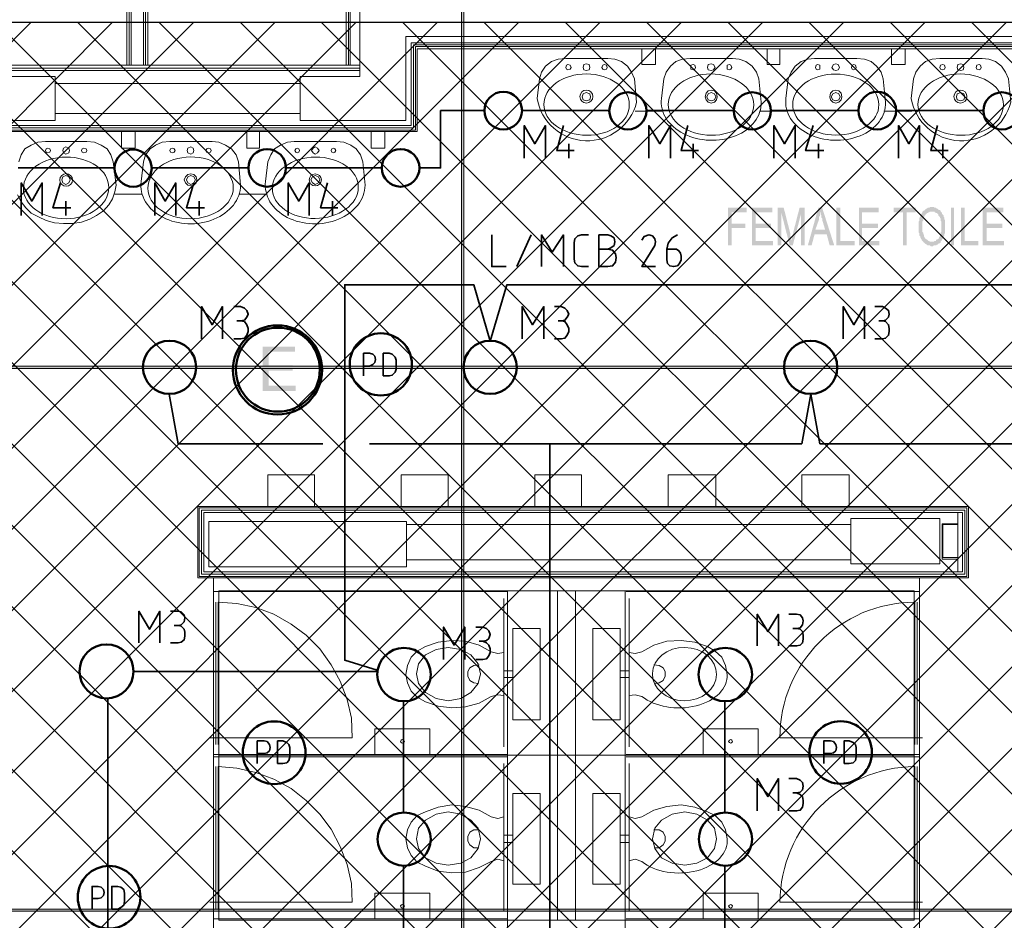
# Model space of a CAD drawing. Header units: millimetres. Extents: x 1.7 to 32.8, y 0.3 to 23.1.
# Tile 57 of 106: x 16.4 to 18.6, y 2.1 to 4.1. Entities that reach past the tile are written whole.
import ezdxf

# ---------------------------------------------------------------- set-up
doc = ezdxf.new("R2010")
doc.units = ezdxf.units.MM
doc.layers.add('PDF_Geometry', color=9, linetype='Continuous', true_color=0x808080)
doc.layers.add('PDF_Solid Fills', color=9, linetype='Continuous', true_color=0x808080)

msp = doc.modelspace()

# ---------------------------------------------------------------- hatches: boundary and pattern name
h = msp.add_hatch()
h.set_pattern_fill('ANSI37', color=256, scale=0.04)
h.paths.add_polyline_path([(19.9771, 0.96), (16.0468, 0.96), (16.0468, 4.0799), (19.9771, 4.0799)])
at = {"layer": 'PDF_Solid Fills', "transparency": 33554559}
for color, points in [(256, [(18.0538, 3.6699), (18.0121, 3.6699), (18.0121, 3.5866), (18.0205, 3.5866), (18.0205, 3.6249), (18.0505, 3.6249), (18.0505, 3.6349), (18.0205, 3.6349), (18.0205, 3.6599), (18.0538, 3.6599)]), (256, [(18.1105, 3.6699), (18.0655, 3.6699), (18.0655, 3.5866), (18.1121, 3.5866), (18.1121, 3.5966), (18.0738, 3.5966), (18.0738, 3.6249), (18.1071, 3.6249), (18.1071, 3.6349), (18.0738, 3.6349), (18.0738, 3.6599), (18.1105, 3.6599)]), (256, [(18.1355, 3.6699), (18.1221, 3.6699), (18.1221, 3.5866), (18.1305, 3.5866), (18.1305, 3.6582)]), (256, [(18.1355, 3.6699), (18.1305, 3.6582), (18.1488, 3.5866), (18.1522, 3.5982), (18.1522, 3.6032), (18.1505, 3.6066), (18.1505, 3.6115)]), (256, [(18.1821, 3.6699), (18.1705, 3.6699), (18.1555, 3.6115), (18.1555, 3.6066), (18.1538, 3.6049), (18.1538, 3.5999), (18.1522, 3.5982), (18.1488, 3.5866), (18.1555, 3.5866), (18.1738, 3.6565)]), (256, [(18.2205, 3.6699), (18.2121, 3.6699), (18.1888, 3.5866), (18.1971, 3.5866), (18.2038, 3.6115), (18.2305, 3.6115), (18.2055, 3.6215), (18.2138, 3.6449), (18.2138, 3.6499), (18.2155, 3.6516), (18.2155, 3.6582), (18.2171, 3.6616)]), (256, [(18.2205, 3.6699), (18.2171, 3.6616), (18.2171, 3.6549), (18.2188, 3.6532), (18.2188, 3.6482), (18.2205, 3.6465), (18.2205, 3.6432), (18.2271, 3.6215), (18.2055, 3.6215), (18.2305, 3.6115), (18.2371, 3.5866), (18.2472, 3.5866)]), (256, [(18.2605, 3.6699), (18.2521, 3.6699), (18.2521, 3.5866), (18.2921, 3.5866), (18.2921, 3.5966), (18.2605, 3.5966)]), (256, [(18.3455, 3.6699), (18.3021, 3.6699), (18.3021, 3.5866), (18.3471, 3.5866), (18.3471, 3.5966), (18.3088, 3.5966), (18.3088, 3.6249), (18.3438, 3.6249), (18.3438, 3.6349), (18.3088, 3.6349), (18.3088, 3.6599), (18.3455, 3.6599)]), (256, [(18.4271, 3.6699), (18.3788, 3.6699), (18.3788, 3.6599), (18.3988, 3.6599), (18.3988, 3.5866), (18.4071, 3.5866), (18.4071, 3.6599), (18.4271, 3.6599)]), (256, [(18.4438, 3.6632), (18.4421, 3.6616), (18.4421, 3.6599), (18.4405, 3.6582), (18.4405, 3.6565), (18.4388, 3.6549), (18.4388, 3.6532), (18.4371, 3.6516), (18.4371, 3.6499), (18.4355, 3.6482), (18.4355, 3.6416), (18.4338, 3.6399), (18.4338, 3.6265), (18.4338, 3.6149), (18.4355, 3.6132), (18.4355, 3.6082), (18.4371, 3.6066), (18.4371, 3.6049), (18.4388, 3.6015), (18.4405, 3.5999), (18.4405, 3.5982), (18.4421, 3.5966), (18.4438, 3.5949), (18.4438, 3.5932), (18.4455, 3.5932), (18.4471, 3.5915), (18.4488, 3.5899), (18.4505, 3.5899), (18.4505, 3.5882), (18.4521, 3.5882), (18.4538, 3.5866), (18.4588, 3.5866), (18.4605, 3.5849), (18.4655, 3.5849), (18.4671, 3.5866), (18.4721, 3.5866), (18.4738, 3.5882), (18.4755, 3.5882), (18.4771, 3.5899), (18.4788, 3.5915), (18.4805, 3.5915), (18.4821, 3.5932), (18.4821, 3.5949), (18.4588, 3.5949), (18.4571, 3.5966), (18.4555, 3.5966), (18.4538, 3.5982), (18.4521, 3.5999), (18.4505, 3.5999), (18.4488, 3.6015), (18.4471, 3.6032), (18.4471, 3.6049), (18.4455, 3.6066), (18.4455, 3.6099), (18.4438, 3.6115), (18.4438, 3.6149), (18.4421, 3.6166), (18.4421, 3.6399), (18.4438, 3.6416), (18.4438, 3.6465), (18.4455, 3.6482), (18.4455, 3.6499), (18.4471, 3.6516), (18.4471, 3.6532), (18.4488, 3.6532), (18.4488, 3.6549), (18.4505, 3.6565), (18.4521, 3.6582), (18.4538, 3.6582), (18.4555, 3.6599), (18.4571, 3.6599), (18.4588, 3.6616), (18.4638, 3.6616)]), (256, [(18.4638, 3.6715), (18.4588, 3.6715), (18.4571, 3.6699), (18.4538, 3.6699), (18.4521, 3.6682), (18.4505, 3.6682), (18.4488, 3.6665), (18.4488, 3.6665), (18.4471, 3.6649), (18.4455, 3.6632), (18.4438, 3.6632), (18.4638, 3.6616), (18.4688, 3.6616), (18.4688, 3.6599), (18.4705, 3.6599), (18.4721, 3.6582), (18.4738, 3.6582), (18.4755, 3.6565), (18.4771, 3.6549), (18.4771, 3.6532), (18.4788, 3.6516), (18.4805, 3.6499), (18.4805, 3.6482), (18.4821, 3.6465), (18.4821, 3.6416), (18.4838, 3.6399), (18.4838, 3.6166), (18.4821, 3.6149), (18.4821, 3.6099), (18.4805, 3.6082), (18.4805, 3.6066), (18.4788, 3.6049), (18.4788, 3.6032), (18.4788, 3.6032), (18.4771, 3.6015), (18.4755, 3.5999), (18.4738, 3.5999), (18.4721, 3.5982), (18.4721, 3.5966), (18.4688, 3.5966), (18.4671, 3.5949), (18.4638, 3.5949), (18.4821, 3.5949), (18.4838, 3.5966), (18.4855, 3.5982), (18.4855, 3.5999), (18.4871, 3.6015), (18.4888, 3.6032), (18.4888, 3.6066), (18.4888, 3.6066), (18.4905, 3.6082), (18.4905, 3.6115), (18.4921, 3.6149), (18.4921, 3.6416), (18.4905, 3.6449), (18.4905, 3.6482), (18.4888, 3.6499), (18.4888, 3.6532), (18.4871, 3.6549), (18.4855, 3.6565), (18.4855, 3.6582), (18.4838, 3.6599), (18.4821, 3.6616), (18.4821, 3.6632), (18.4805, 3.6649), (18.4788, 3.6649), (18.4771, 3.6665), (18.4771, 3.6665), (18.4755, 3.6682), (18.4738, 3.6682), (18.4721, 3.6699), (18.4688, 3.6699), (18.4671, 3.6715), (18.4655, 3.6715)]), (256, [(18.5355, 3.6699), (18.5271, 3.6699), (18.5271, 3.5866), (18.5655, 3.5866), (18.5655, 3.5966), (18.5355, 3.5966)]), (256, [(18.6205, 3.6699), (18.5755, 3.6699), (18.5755, 3.5866), (18.6221, 3.5866), (18.6221, 3.5966), (18.5838, 3.5966), (18.5838, 3.6249), (18.6188, 3.6249), (18.6188, 3.6349), (18.5838, 3.6349), (18.5838, 3.6599), (18.6205, 3.6599)]), (7, [(17.0555, 3.3632), (16.9838, 3.3632), (16.9838, 3.2649), (17.0572, 3.2649), (17.0572, 3.2766), (16.9972, 3.2766), (16.9972, 3.3099), (17.0505, 3.3099), (17.0505, 3.3216), (16.9972, 3.3216), (16.9972, 3.3516), (17.0555, 3.3516)]), (256, [(29.8551, 3.3165), (29.8551, 3.3199), (2.9827, 3.3199), (2.9827, 3.3149), (29.8551, 3.3149)]), (256, [(29.8551, 2.1166), (29.8551, 2.1199), (2.9827, 2.1199), (2.9827, 2.1149), (29.8551, 2.1149)])]:
    msp.add_hatch(color=color, dxfattribs=at).paths.add_polyline_path(points)

# ---------------------------------------------------------------- linework, layer by layer
msp.add_lwpolyline([(19.9771, 0.96), (16.0468, 0.96), (16.0468, 4.0799), (19.9771, 4.0799)], close=True)
at = {"layer": 'PDF_Geometry', "lineweight": 5}
msp.add_lwpolyline([(17.4288, 0.2783), (17.4288, 22.9158), (17.4288, 22.8592), (17.4238, 22.8592), (17.4238, 22.9158), (17.4238, 0.2783)], dxfattribs=at)
at = {"layer": 'PDF_Geometry', "lineweight": 18}
for points in [[(16.6838, 3.9849), (16.6838, 4.4049), (16.7505, 4.4049), (16.7505, 4.3665), (16.7305, 4.3665)], [(16.7255, 3.9849), (16.7255, 4.3999), (16.6889, 4.3999), (16.6889, 3.9849)], [(16.7305, 3.9849), (16.7305, 4.4049), (16.7305, 4.4132), (16.7572, 4.4132), (16.7588, 4.4115), (16.7588, 4.4099), (16.7588, 4.4049), (16.7305, 4.4049)], [(17.1688, 3.9849), (17.1688, 4.4049), (17.3222, 4.4049), (17.3222, 4.1415)], [(17.1738, 3.9849), (17.1738, 4.3999), (17.3172, 4.3999), (17.3172, 4.1415)], [(16.7205, 3.9849), (16.7205, 4.3949), (16.6939, 4.3949), (16.6939, 3.9849)], [(17.1772, 3.9849), (17.1772, 4.3949), (17.3122, 4.3949), (17.3122, 4.1415)], [(16.3105, 0.9483), (16.3105, 3.8515), (17.3122, 3.8515), (17.3122, 4.0349), (19.9288, 4.0349)], [(16.3155, 0.9483), (16.3155, 3.8465), (17.3172, 3.8465), (17.3172, 4.0299), (19.9288, 4.0299)], [(16.3205, 0.9483), (16.3205, 3.8416), (17.3222, 3.8416), (17.3222, 4.0265), (19.9288, 4.0265)], [(19.9288, 4.0215), (17.3255, 4.0215), (17.3255, 3.8382), (16.3239, 3.8382), (16.3239, 1.0033), (19.9288, 1.0033), (19.9288, 2.8516), (19.0988, 2.8516), (19.0988, 2.8233), (19.0988, 2.4599), (19.0988, 2.0949), (19.0988, 1.7316), (19.0988, 1.3666), (19.0988, 1.0033)], [(16.1839, 3.9849), (17.1989, 3.9849)], [(18.0855, 3.9032), (18.0805, 3.9549), (18.0755, 3.9699), (18.0655, 3.9832), (18.0521, 3.9932), (18.0371, 3.9982), (18.0221, 3.9999), (17.9755, 3.9999), (17.9288, 3.9999), (17.9122, 3.9982), (17.8972, 3.9932), (17.8855, 3.9832), (17.8755, 3.9699), (17.8705, 3.9549), (17.8655, 3.9115)], [(18.3605, 3.9032), (18.3555, 3.9549), (18.3505, 3.9699), (18.3405, 3.9832), (18.3288, 3.9932), (18.3138, 3.9982), (18.2971, 3.9999), (18.2505, 3.9999), (18.2038, 3.9999), (18.1888, 3.9982), (18.1738, 3.9932), (18.1605, 3.9832), (18.1522, 3.9699), (18.1455, 3.9549), (18.1405, 3.9115)], [(16.1839, 3.9782), (17.1989, 3.9782)], [(16.1839, 3.9732), (17.1989, 3.9732)], [(16.5255, 3.9449), (17.0672, 3.9449)], [(16.5255, 3.8782), (17.0672, 3.8782)], [(17.8072, 3.8832), (17.8672, 3.8832)], [(18.0821, 3.8832), (18.1438, 3.8832)], [(18.3571, 3.8832), (18.4188, 3.8832)], [(16.4422, 3.6982), (16.4505, 3.6832), (16.4605, 3.6699), (16.4722, 3.6582), (16.4889, 3.6499), (16.5055, 3.6416), (16.5239, 3.6365), (16.5439, 3.6349), (16.5639, 3.6349), (16.5839, 3.6382), (16.6022, 3.6449), (16.6172, 3.6532), (16.6322, 3.6632), (16.6439, 3.6765), (16.6522, 3.6899), (16.6572, 3.7049), (16.6605, 3.7199), (16.6539, 3.7715), (16.6489, 3.7866), (16.6405, 3.7999), (16.6272, 3.8082), (16.6122, 3.8149), (16.5955, 3.8165), (16.5505, 3.8165), (16.5039, 3.8165), (16.4872, 3.8149), (16.4722, 3.8082), (16.4589, 3.7999), (16.4505, 3.7866), (16.4455, 3.7715)], [(16.9355, 3.7199), (16.9305, 3.7715), (16.9255, 3.7866), (16.9155, 3.7999), (16.9022, 3.8082), (16.8872, 3.8149), (16.8722, 3.8165), (16.8255, 3.8165), (16.7788, 3.8165), (16.7622, 3.8149), (16.7472, 3.8082), (16.7355, 3.7999), (16.7255, 3.7866), (16.7205, 3.7715), (16.7155, 3.7282)], [(17.2105, 3.7199), (17.2055, 3.7715), (17.2005, 3.7866), (17.1905, 3.7999), (17.1788, 3.8082), (17.1638, 3.8149), (17.1472, 3.8165), (17.1005, 3.8165), (17.0538, 3.8165), (17.0389, 3.8149), (17.0238, 3.8082), (17.0105, 3.7999), (17.0022, 3.7866), (16.9955, 3.7715), (16.9905, 3.7282)], [(16.6572, 3.6999), (16.7172, 3.6999)], [(16.9322, 3.6999), (16.9938, 3.6999)], [(18.5205, 2.9966), (18.5205, 2.8649)], [(18.2838, 2.9699), (17.3022, 2.9699)], [(18.2838, 2.8916), (17.3022, 2.8916)], [(16.8755, 1.0033), (16.8755, 1.3666), (16.8755, 1.7316), (16.8755, 2.0949), (16.8755, 2.4599), (16.8755, 2.8233), (16.8755, 2.8516)], [(18.4355, 1.0033), (18.4355, 1.3666), (18.4355, 1.7316), (18.4355, 2.0949), (18.4355, 2.4599), (18.4355, 2.8233), (18.4355, 2.8516)], [(17.5238, 2.8216), (16.8772, 2.8216)], [(17.5255, 1.0033), (17.5255, 1.3666), (17.5255, 1.7316), (17.5255, 2.0949), (17.5255, 2.4599), (17.5255, 2.8233)], [(17.7855, 1.0033), (17.7855, 1.3666), (17.7855, 1.7316), (17.7855, 2.0949), (17.7855, 2.4599), (17.7855, 2.8233)], [(17.7871, 2.8216), (18.4338, 2.8216)], [(16.8672, 2.4983), (17.1822, 2.4983), (17.1805, 2.5416), (17.1705, 2.5833), (17.1555, 2.6233), (17.1355, 2.6599), (17.1105, 2.6949), (17.0805, 2.7249), (17.0472, 2.7499), (17.0089, 2.7716), (16.9688, 2.7866), (16.9272, 2.7949), (16.8855, 2.7982), (16.8855, 2.4833)], [(16.8805, 2.4833), (16.8805, 2.7982)], [(17.5172, 2.4783), (17.5172, 2.8066)], [(17.7938, 2.4783), (17.7938, 2.8066)], [(18.4305, 2.4833), (18.4305, 2.7982)], [(17.5172, 2.6866), (17.5038, 2.6849), (17.4888, 2.6882), (17.4622, 2.7032), (17.4322, 2.7116), (17.4022, 2.7132), (17.3722, 2.7099), (17.3438, 2.6999), (17.3255, 2.6899), (17.3122, 2.6766), (17.3038, 2.6582), (17.3005, 2.6382), (17.3038, 2.6199), (17.3122, 2.6016), (17.3255, 2.5882), (17.3438, 2.5782), (17.3722, 2.5683), (17.4022, 2.5649), (17.4322, 2.5666), (17.4622, 2.5749), (17.4888, 2.5899), (17.5038, 2.5932), (17.5172, 2.5916)], [(18.0105, 2.6382), (18.0072, 2.6582), (17.9988, 2.6766), (17.9838, 2.6899), (17.9671, 2.6999), (17.9388, 2.7099), (17.9088, 2.7132), (17.8772, 2.7116), (17.8488, 2.7032), (17.8222, 2.6882), (17.8072, 2.6849), (17.7938, 2.6866)], [(17.5172, 2.5866), (17.5172, 2.6916)], [(17.7938, 2.5866), (17.7938, 2.6916)], [(17.4622, 2.6599), (17.4505, 2.6582), (17.4422, 2.6533), (17.4372, 2.6449), (17.4372, 2.6349), (17.4422, 2.6249), (17.4505, 2.6199), (17.4605, 2.6182)], [(17.8505, 2.6182), (17.8605, 2.6199), (17.8688, 2.6249), (17.8738, 2.6349), (17.8738, 2.6449), (17.8688, 2.6533), (17.8605, 2.6582), (17.8488, 2.6599)], [(17.5372, 2.6466), (17.5172, 2.6466)], [(17.7738, 2.6466), (17.7938, 2.6466)], [(17.5372, 2.6316), (17.5172, 2.6316)], [(17.7738, 2.6316), (17.7938, 2.6316)], [(17.8222, 2.5899), (17.8072, 2.5932), (17.7938, 2.5916)], [(17.5238, 2.4616), (16.8772, 2.4616)], [(17.7871, 2.4616), (18.4338, 2.4616)], [(17.5238, 2.4566), (16.8772, 2.4566)], [(17.5172, 2.1149), (17.5172, 2.4416)], [(17.7871, 2.4566), (18.4338, 2.4566)], [(17.7938, 2.1149), (17.7938, 2.4416)], [(16.8672, 2.1349), (17.1822, 2.1349), (17.1805, 2.1766), (17.1705, 2.2183), (17.1555, 2.2582), (17.1355, 2.2966), (17.1105, 2.3299), (17.0805, 2.3599), (17.0472, 2.3866), (17.0089, 2.4066), (16.9688, 2.4216), (16.9272, 2.4316), (16.8855, 2.4349), (16.8855, 2.1199)], [(16.8805, 2.1199), (16.8805, 2.4349)], [(18.4305, 2.1199), (18.4305, 2.4349)], [(17.5172, 2.3233), (17.5038, 2.3199), (17.4888, 2.3233), (17.4622, 2.3383), (17.4322, 2.3466), (17.4022, 2.3499), (17.3722, 2.3449), (17.3438, 2.3349), (17.3255, 2.3266), (17.3122, 2.3116), (17.3038, 2.2949), (17.3005, 2.2749), (17.3038, 2.2549), (17.3122, 2.2383), (17.3255, 2.2233), (17.3438, 2.2149), (17.3722, 2.2033), (17.4022, 2.1999), (17.4322, 2.2016), (17.4622, 2.2116), (17.4888, 2.2249), (17.5038, 2.2299), (17.5172, 2.2266)], [(18.0105, 2.2749), (18.0072, 2.2949), (17.9988, 2.3116), (17.9838, 2.3266), (17.9671, 2.3349), (17.9388, 2.3449), (17.9088, 2.3499), (17.8772, 2.3466), (17.8488, 2.3383), (17.8222, 2.3233), (17.8072, 2.3199), (17.7938, 2.3233)], [(17.5172, 2.2216), (17.5172, 2.3266)], [(17.7938, 2.2216), (17.7938, 2.3266)], [(17.4622, 2.2949), (17.4505, 2.2949), (17.4422, 2.2899), (17.4372, 2.2799), (17.4372, 2.2699), (17.4422, 2.2616), (17.4505, 2.2549), (17.4605, 2.2549)], [(17.8505, 2.2549), (17.8605, 2.2549), (17.8688, 2.2616), (17.8738, 2.2699), (17.8738, 2.2799), (17.8688, 2.2899), (17.8605, 2.2949), (17.8488, 2.2949)], [(17.5372, 2.2833), (17.5172, 2.2833)], [(17.5372, 2.2666), (17.5172, 2.2666)], [(17.7738, 2.2833), (17.7938, 2.2833)], [(17.7738, 2.2666), (17.7938, 2.2666)], [(17.8222, 2.2249), (17.8072, 2.2299), (17.7938, 2.2266)], [(17.5238, 2.0983), (16.8772, 2.0983)], [(17.7871, 2.0983), (18.4338, 2.0983)]]:
    msp.add_lwpolyline(points, dxfattribs=at)
for points in [[(17.1989, 4.0482), (17.1989, 4.3832), (17.3005, 4.3832), (17.3005, 4.1415), (23.557, 4.1415), (23.557, 4.3949), (23.6653, 4.3949), (23.6653, 4.0482), (17.3005, 4.0482), (17.3005, 3.8632), (17.0672, 3.8632), (17.0672, 3.9599), (17.1989, 3.9599)], [(17.8521, 3.9865), (17.8521, 4.0215), (17.8221, 4.0215), (17.8221, 3.9865)], [(18.1271, 3.9865), (18.1271, 4.0215), (18.0988, 4.0215), (18.0988, 3.9865)], [(18.4038, 3.9865), (18.4038, 4.0215), (18.3738, 4.0215), (18.3738, 3.9865)], [(17.6655, 3.9799), (17.6638, 3.9849), (17.6588, 3.9865), (17.6555, 3.9849), (17.6538, 3.9799), (17.6555, 3.9765), (17.6588, 3.9749), (17.6638, 3.9765)], [(17.7072, 3.9799), (17.7055, 3.9865), (17.6988, 3.9882), (17.6938, 3.9865), (17.6921, 3.9799), (17.6938, 3.9749), (17.6988, 3.9732), (17.7055, 3.9749)], [(17.7455, 3.9799), (17.7438, 3.9849), (17.7388, 3.9865), (17.7355, 3.9849), (17.7338, 3.9799), (17.7355, 3.9765), (17.7388, 3.9749), (17.7438, 3.9765)], [(17.9405, 3.9799), (17.9388, 3.9849), (17.9355, 3.9865), (17.9305, 3.9849), (17.9305, 3.9765), (17.9355, 3.9749), (17.9388, 3.9765)], [(17.9838, 3.9799), (17.9805, 3.9865), (17.9755, 3.9882), (17.9688, 3.9865), (17.9671, 3.9799), (17.9688, 3.9749), (17.9755, 3.9732), (17.9805, 3.9749)], [(18.0205, 3.9799), (18.0188, 3.9849), (18.0155, 3.9865), (18.0105, 3.9849), (18.0105, 3.9765), (18.0155, 3.9749), (18.0188, 3.9765)], [(18.2155, 3.9799), (18.2155, 3.9849), (18.2105, 3.9865), (18.2071, 3.9849), (18.2055, 3.9799), (18.2071, 3.9765), (18.2105, 3.9749), (18.2155, 3.9765)], [(18.2588, 3.9799), (18.2555, 3.9865), (18.2505, 3.9882), (18.2455, 3.9865), (18.2421, 3.9799), (18.2455, 3.9749), (18.2505, 3.9732), (18.2555, 3.9749)], [(18.2955, 3.9799), (18.2938, 3.9849), (18.2905, 3.9865), (18.2871, 3.9849), (18.2855, 3.9799), (18.2871, 3.9765), (18.2905, 3.9749), (18.2938, 3.9765)], [(18.4921, 3.9799), (18.4905, 3.9849), (18.4871, 3.9865), (18.4821, 3.9849), (18.4805, 3.9799), (18.4821, 3.9765), (18.4871, 3.9749), (18.4905, 3.9765)], [(18.5338, 3.9799), (18.5321, 3.9865), (18.5271, 3.9882), (18.5205, 3.9865), (18.5188, 3.9799), (18.5205, 3.9749), (18.5271, 3.9732), (18.5321, 3.9749)], [(18.5721, 3.9799), (18.5705, 3.9849), (18.5671, 3.9865), (18.5621, 3.9849), (18.5605, 3.9799), (18.5621, 3.9765), (18.5671, 3.9749), (18.5705, 3.9765)], [(16.1689, 3.9599), (16.5255, 3.9599), (16.5255, 3.8632), (16.2839, 3.8632), (16.2839, 3.6316), (16.1689, 3.6316), (16.1689, 3.9599), (16.2839, 3.9599), (16.2839, 3.6316), (16.1689, 3.6316)], [(17.7088, 3.9149), (17.7072, 3.9215), (17.6988, 3.9249), (17.6921, 3.9215), (17.6905, 3.9149), (17.6921, 3.9082), (17.6988, 3.9065), (17.7072, 3.9082)], [(17.9888, 3.9149), (17.9871, 3.9232), (17.9822, 3.9282), (17.9755, 3.9299), (17.9688, 3.9282), (17.9638, 3.9232), (17.9622, 3.9149), (17.9638, 3.9082), (17.9688, 3.9032), (17.9755, 3.9015), (17.9822, 3.9032), (17.9871, 3.9082)], [(17.9855, 3.9149), (17.9822, 3.9215), (17.9755, 3.9249), (17.9688, 3.9215), (17.9655, 3.9149), (17.9688, 3.9082), (17.9755, 3.9065), (17.9822, 3.9082)], [(18.2638, 3.9149), (18.2621, 3.9232), (18.2571, 3.9282), (18.2505, 3.9299), (18.2438, 3.9282), (18.2388, 3.9232), (18.2371, 3.9149), (18.2388, 3.9082), (18.2438, 3.9032), (18.2505, 3.9015), (18.2571, 3.9032), (18.2621, 3.9082)], [(18.2605, 3.9149), (18.2571, 3.9215), (18.2505, 3.9249), (18.2438, 3.9215), (18.2405, 3.9149), (18.2438, 3.9082), (18.2505, 3.9065), (18.2571, 3.9082)], [(18.5355, 3.9149), (18.5338, 3.9215), (18.5271, 3.9249), (18.5188, 3.9215), (18.5171, 3.9149), (18.5188, 3.9082), (18.5271, 3.9065), (18.5338, 3.9082)], [(16.7022, 3.8015), (16.7022, 3.8382), (16.6722, 3.8382), (16.6722, 3.8015)], [(16.9772, 3.8015), (16.9772, 3.8382), (16.9489, 3.8382), (16.9489, 3.8015)], [(17.2538, 3.8015), (17.2538, 3.8382), (17.2238, 3.8382), (17.2238, 3.8015)], [(16.5155, 3.7965), (16.5139, 3.7999), (16.5089, 3.8015), (16.5055, 3.7999), (16.5039, 3.7965), (16.5055, 3.7932), (16.5089, 3.7915), (16.5139, 3.7932)], [(16.5572, 3.7965), (16.5555, 3.8015), (16.5489, 3.8049), (16.5439, 3.8015), (16.5422, 3.7965), (16.5439, 3.7915), (16.5489, 3.7882), (16.5555, 3.7915)], [(16.5955, 3.7965), (16.5939, 3.7999), (16.5889, 3.8015), (16.5855, 3.7999), (16.5839, 3.7965), (16.5855, 3.7932), (16.5889, 3.7915), (16.5939, 3.7932)], [(16.7905, 3.7965), (16.7889, 3.7999), (16.7855, 3.8015), (16.7805, 3.7999), (16.7788, 3.7965), (16.7805, 3.7932), (16.7855, 3.7915), (16.7889, 3.7932)], [(16.8322, 3.7965), (16.8305, 3.8015), (16.8255, 3.8049), (16.8189, 3.8015), (16.8172, 3.7965), (16.8189, 3.7915), (16.8255, 3.7882), (16.8305, 3.7915)], [(16.8705, 3.7965), (16.8689, 3.7999), (16.8655, 3.8015), (16.8605, 3.7999), (16.8589, 3.7965), (16.8605, 3.7932), (16.8655, 3.7915), (16.8689, 3.7932)], [(17.0655, 3.7965), (17.0638, 3.7999), (17.0605, 3.8015), (17.0572, 3.7999), (17.0555, 3.7965), (17.0572, 3.7932), (17.0605, 3.7915), (17.0638, 3.7932)], [(17.1088, 3.7965), (17.1055, 3.8015), (17.1005, 3.8049), (17.0955, 3.8015), (17.0922, 3.7965), (17.0955, 3.7915), (17.1005, 3.7882), (17.1055, 3.7915)], [(17.1455, 3.7965), (17.1438, 3.7999), (17.1405, 3.8015), (17.1372, 3.7999), (17.1355, 3.7965), (17.1372, 3.7932), (17.1405, 3.7915), (17.1438, 3.7932)], [(16.8389, 3.7315), (16.8372, 3.7382), (16.8322, 3.7432), (16.8255, 3.7449), (16.8189, 3.7432), (16.8138, 3.7382), (16.8105, 3.7315), (16.8138, 3.7249), (16.8189, 3.7199), (16.8255, 3.7182), (16.8322, 3.7199), (16.8372, 3.7249)], [(16.5589, 3.7315), (16.5555, 3.7382), (16.5489, 3.7415), (16.5422, 3.7382), (16.5405, 3.7315), (16.5422, 3.7249), (16.5489, 3.7215), (16.5555, 3.7249)], [(16.8355, 3.7315), (16.8322, 3.7382), (16.8255, 3.7415), (16.8189, 3.7382), (16.8155, 3.7315), (16.8189, 3.7249), (16.8255, 3.7215), (16.8322, 3.7249)], [(17.1105, 3.7315), (17.1072, 3.7382), (17.1005, 3.7415), (17.0939, 3.7382), (17.0905, 3.7315), (17.0939, 3.7249), (17.1005, 3.7215), (17.1072, 3.7249)], [(17.0988, 3.0099), (17.0988, 3.0799), (16.9955, 3.0799), (16.9955, 3.0099)], [(17.3938, 3.0099), (17.3938, 3.0799), (17.2905, 3.0799), (17.2905, 3.0099)], [(17.6888, 3.0099), (17.6888, 3.0799), (17.5855, 3.0799), (17.5855, 3.0099)], [(17.9855, 3.0099), (17.9855, 3.0799), (17.8805, 3.0799), (17.8805, 3.0099)], [(18.2805, 3.0099), (18.2805, 3.0799), (18.1755, 3.0799), (18.1755, 3.0099)], [(16.8405, 3.0099), (16.8405, 2.8516), (18.5438, 2.8516), (18.5438, 3.0099)], [(16.8438, 3.0066), (16.8438, 2.8549), (18.5405, 2.8549), (18.5405, 3.0066)], [(16.8489, 3.0016), (16.8489, 2.8599), (18.5355, 2.8599), (18.5355, 3.0016)], [(16.8538, 2.9966), (16.8538, 2.8649), (18.5305, 2.8649), (18.5305, 2.9966)], [(18.4805, 2.8832), (18.4805, 2.9832), (18.2838, 2.9832), (18.2838, 2.8832)], [(17.3022, 2.8766), (17.3022, 2.9766), (16.8655, 2.9766), (16.8655, 2.8766)], [(18.5205, 2.9716), (18.5205, 2.9699), (18.4871, 2.9699), (18.4871, 2.8966), (18.5205, 2.8966), (18.5205, 2.8932), (18.4855, 2.8932), (18.4855, 2.9716)], [(17.6755, 2.4599), (17.6755, 2.8232), (16.8872, 2.8232), (16.8872, 2.4599)], [(18.4238, 2.4599), (18.4238, 2.8232), (17.6355, 2.8232), (17.6355, 2.4599)], [(17.5972, 2.5383), (17.5972, 2.7399), (17.5372, 2.7399), (17.5372, 2.5383)], [(17.7138, 2.5383), (17.7138, 2.7399), (17.7738, 2.7399), (17.7738, 2.5383)], [(17.3938, 2.6982), (17.4222, 2.6932), (17.4438, 2.6816), (17.4605, 2.6616), (17.4655, 2.6399), (17.4605, 2.6182), (17.4438, 2.5982), (17.4222, 2.5849), (17.3938, 2.5799), (17.3672, 2.5849), (17.3438, 2.5982), (17.3288, 2.6182), (17.3238, 2.6399), (17.3288, 2.6616), (17.3438, 2.6816), (17.3672, 2.6932)], [(17.3538, 2.4616), (17.3538, 2.5182), (17.2322, 2.5182), (17.2322, 2.4616)], [(18.0788, 2.4616), (18.0788, 2.5182), (17.9572, 2.5182), (17.9572, 2.4616)], [(17.2972, 2.4899), (17.2955, 2.4932), (17.2922, 2.4949), (17.2905, 2.4932), (17.2888, 2.4899), (17.2905, 2.4883), (17.2922, 2.4866), (17.2955, 2.4883)], [(18.0221, 2.4899), (18.0205, 2.4932), (18.0188, 2.4949), (18.0155, 2.4932), (18.0138, 2.4899), (18.0155, 2.4883), (18.0188, 2.4866), (18.0205, 2.4883)], [(17.6755, 2.0949), (17.6755, 2.4599), (16.8872, 2.4599), (16.8872, 2.0949)], [(18.4238, 2.0949), (18.4238, 2.4599), (17.6355, 2.4599), (17.6355, 2.0949)], [(17.5972, 2.1749), (17.5972, 2.3749), (17.5372, 2.3749), (17.5372, 2.1749)], [(17.7138, 2.1749), (17.7138, 2.3749), (17.7738, 2.3749), (17.7738, 2.1749)], [(17.3938, 2.3349), (17.4222, 2.3299), (17.4438, 2.3166), (17.4605, 2.2983), (17.4655, 2.2749), (17.4605, 2.2533), (17.4438, 2.2333), (17.4222, 2.2216), (17.3938, 2.2166), (17.3672, 2.2216), (17.3438, 2.2333), (17.3288, 2.2533), (17.3238, 2.2749), (17.3288, 2.2983), (17.3438, 2.3166), (17.3672, 2.3299)], [(17.9172, 2.3349), (17.8888, 2.3299), (17.8655, 2.3166), (17.8505, 2.2983), (17.8455, 2.2749), (17.8505, 2.2533), (17.8655, 2.2333), (17.8888, 2.2216), (17.9172, 2.2166), (17.9438, 2.2216), (17.9671, 2.2333), (17.9822, 2.2533), (17.9871, 2.2749), (17.9822, 2.2983), (17.9671, 2.3166), (17.9438, 2.3299)], [(17.3538, 2.0983), (17.3538, 2.1549), (17.2322, 2.1549), (17.2322, 2.0983)], [(18.0788, 2.0983), (18.0788, 2.1549), (17.9572, 2.1549), (17.9572, 2.0983)], [(17.2972, 2.1266), (17.2955, 2.1283), (17.2922, 2.1299), (17.2905, 2.1283), (17.2888, 2.1266), (17.2905, 2.1233), (17.2922, 2.1216), (17.2955, 2.1233)], [(18.0221, 2.1266), (18.0205, 2.1283), (18.0188, 2.1299), (18.0155, 2.1283), (18.0138, 2.1266), (18.0155, 2.1233), (18.0188, 2.1216), (18.0205, 2.1233)]]:
    msp.add_lwpolyline(points, close=True, dxfattribs=at)
for points in [[(17.8105, 3.9032), (17.8055, 3.9549), (17.7988, 3.9699), (17.7905, 3.9832), (17.7771, 3.9932), (17.7622, 3.9982), (17.7472, 3.9999), (17.7005, 3.9999), (17.6538, 3.9999), (17.6372, 3.9982), (17.6222, 3.9932), (17.6088, 3.9832), (17.6005, 3.9699), (17.5955, 3.9549), (17.5905, 3.9115, 0.810847)], [(18.6371, 3.9032), (18.6321, 3.9549), (18.6255, 3.9699), (18.6171, 3.9832), (18.6038, 3.9932), (18.5888, 3.9982), (18.5738, 3.9999), (18.5271, 3.9999), (18.4805, 3.9999), (18.4638, 3.9982), (18.4488, 3.9932), (18.4371, 3.9832), (18.4271, 3.9699), (18.4221, 3.9549), (18.4171, 3.9115, 0.810797)]]:
    msp.add_lwpolyline(points, format="xyb", close=True, dxfattribs=at)
at = {"layer": 'PDF_Geometry', "color": 7, "lineweight": 35}
for points in [[(17.3305, 3.7582), (17.3772, 3.7582), (17.3772, 3.8849), (17.4738, 3.8849)], [(17.5572, 3.8849), (17.7488, 3.8849)], [(17.8322, 3.8849), (18.0255, 3.8849)], [(18.1071, 3.8849), (18.3005, 3.8849)], [(18.3838, 3.8849), (18.5755, 3.8849)], [(17.5622, 3.7799), (17.5622, 3.8515), (17.5855, 3.8115), (17.6088, 3.8515), (17.6088, 3.7799)], [(17.6488, 3.8515), (17.6338, 3.7965), (17.6722, 3.7965)], [(17.8371, 3.7799), (17.8371, 3.8515), (17.8621, 3.8115), (17.8855, 3.8515), (17.8855, 3.7799)], [(17.9238, 3.8515), (17.9088, 3.7965), (17.9471, 3.7965)], [(18.1138, 3.7799), (18.1138, 3.8515), (18.1371, 3.8115), (18.1605, 3.8515), (18.1605, 3.7799)], [(18.2005, 3.8515), (18.1838, 3.7965), (18.2238, 3.7965)], [(18.3888, 3.7799), (18.3888, 3.8515), (18.4121, 3.8115), (18.4355, 3.8515), (18.4355, 3.7799)], [(18.4755, 3.8515), (18.4605, 3.7965), (18.4988, 3.7965)], [(17.6605, 3.8115), (17.6605, 3.7799)], [(17.9355, 3.8115), (17.9355, 3.7799)], [(18.2121, 3.8115), (18.2121, 3.7799)], [(18.4871, 3.8115), (18.4871, 3.7799)], [(16.4439, 3.7582), (16.6572, 3.7582)], [(16.7389, 3.7582), (16.9522, 3.7582)], [(17.0355, 3.7582), (17.2472, 3.7582)], [(16.4505, 3.6532), (16.4505, 3.7249), (16.4739, 3.6849), (16.4972, 3.7249), (16.4972, 3.6532)], [(16.5372, 3.7249), (16.5205, 3.6699), (16.5605, 3.6699)], [(16.7455, 3.6532), (16.7455, 3.7249), (16.7688, 3.6849), (16.7922, 3.7249), (16.7922, 3.6532)], [(16.8322, 3.7249), (16.8155, 3.6699), (16.8555, 3.6699)], [(17.0405, 3.6532), (17.0405, 3.7249), (17.0638, 3.6849), (17.0872, 3.7249), (17.0872, 3.6532)], [(17.1272, 3.7249), (17.1122, 3.6699), (17.1505, 3.6699)], [(16.5489, 3.6849), (16.5489, 3.6532)], [(16.8438, 3.6849), (16.8438, 3.6532)], [(17.1388, 3.6849), (17.1388, 3.6532)], [(17.4905, 3.6099), (17.4905, 3.5399), (17.5222, 3.5399)], [(17.5455, 3.5399), (17.5772, 3.6099)], [(17.6005, 3.5399), (17.6005, 3.6099), (17.6238, 3.5715), (17.6488, 3.6099), (17.6488, 3.5399)], [(17.7038, 3.5399), (17.6888, 3.5399), (17.6805, 3.5415), (17.6738, 3.5482), (17.6722, 3.5566), (17.6722, 3.5932), (17.6738, 3.6015), (17.6805, 3.6082), (17.6888, 3.6099), (17.7038, 3.6099)], [(17.7472, 3.5782), (17.7538, 3.5815), (17.7605, 3.5866), (17.7622, 3.5949), (17.7605, 3.6032), (17.7538, 3.6082), (17.7472, 3.6099), (17.7272, 3.6099), (17.7272, 3.5399), (17.7472, 3.5399), (17.7572, 3.5415), (17.7638, 3.5499), (17.7655, 3.5599), (17.7638, 3.5682), (17.7572, 3.5766), (17.7472, 3.5782), (17.7272, 3.5782)], [(17.8521, 3.5399), (17.8222, 3.5399), (17.8505, 3.5866), (17.8521, 3.5949), (17.8505, 3.6015), (17.8455, 3.6082), (17.8371, 3.6099), (17.8272, 3.6066), (17.8222, 3.5982)], [(17.9005, 3.6099), (17.8888, 3.6032), (17.8805, 3.5915), (17.8772, 3.5782), (17.8772, 3.5549), (17.8788, 3.5466), (17.8838, 3.5415), (17.8921, 3.5399), (17.9005, 3.5415), (17.9055, 3.5466), (17.9088, 3.5549), (17.9088, 3.5632), (17.9072, 3.5699), (17.9038, 3.5749), (17.8988, 3.5782), (17.8772, 3.5782)], [(18.9038, 3.3766), (18.8671, 3.4999), (17.5238, 3.4999), (17.4872, 3.3749), (17.4505, 3.4999), (17.1655, 3.4999), (17.1655, 2.6699), (17.2372, 2.6482)], [(16.8489, 3.3799), (16.8489, 3.4516), (16.8722, 3.4115), (16.8955, 3.4516), (16.8955, 3.3799)], [(16.9205, 3.4516), (16.9355, 3.4516), (16.9439, 3.4482), (16.9488, 3.4432), (16.9522, 3.4349), (16.9488, 3.4282), (16.9439, 3.4215), (16.9355, 3.4199), (16.9272, 3.4199)], [(17.5572, 3.3799), (17.5572, 3.4516), (17.5805, 3.4115), (17.6055, 3.4516), (17.6055, 3.3799)], [(17.6288, 3.4516), (17.6438, 3.4516), (17.6522, 3.4482), (17.6572, 3.4432), (17.6605, 3.4349), (17.6572, 3.4282), (17.6522, 3.4215), (17.6438, 3.4199), (17.6372, 3.4199)], [(18.2671, 3.3799), (18.2671, 3.4516), (18.2905, 3.4115), (18.3138, 3.4516), (18.3138, 3.3799)], [(18.3371, 3.4516), (18.3538, 3.4516), (18.3605, 3.4482), (18.3671, 3.4432), (18.3688, 3.4349), (18.3671, 3.4282), (18.3605, 3.4215), (18.3538, 3.4199), (18.3455, 3.4199)], [(16.9205, 3.3799), (16.9355, 3.3799), (16.9439, 3.3815), (16.9488, 3.3882), (16.9522, 3.3966), (16.9522, 3.4032), (16.9488, 3.4115), (16.9439, 3.4182), (16.9355, 3.4199)], [(17.6288, 3.3799), (17.6438, 3.3799), (17.6522, 3.3815), (17.6572, 3.3882), (17.6605, 3.3966), (17.6605, 3.4032), (17.6572, 3.4115), (17.6522, 3.4182), (17.6438, 3.4199)], [(18.3371, 3.3799), (18.3538, 3.3799), (18.3605, 3.3815), (18.3671, 3.3882), (18.3688, 3.3966), (18.3688, 3.4032), (18.3671, 3.4115), (18.3605, 3.4182), (18.3538, 3.4199)], [(17.2072, 3.2982), (17.2072, 3.3482), (17.2205, 3.3482), (17.2272, 3.3466), (17.2322, 3.3416), (17.2338, 3.3349), (17.2322, 3.3282), (17.2272, 3.3232), (17.2205, 3.3199), (17.2072, 3.3199)], [(16.7772, 3.2582), (16.7972, 3.1482), (17.1172, 3.1482)], [(17.2205, 3.1482), (18.1755, 3.1482), (18.1955, 3.2582), (18.2155, 3.1482), (18.6605, 3.1482)], [(17.9488, 1.8983), (17.6188, 1.8983), (17.6188, 3.1482)], [(16.7105, 2.7082), (16.7105, 2.7782), (16.7339, 2.7383), (16.7572, 2.7782), (16.7572, 2.7082)], [(16.7805, 2.7782), (16.7972, 2.7782), (16.8038, 2.7766), (16.8105, 2.7699), (16.8122, 2.7632), (16.8105, 2.7549), (16.8038, 2.7482), (16.7972, 2.7466), (16.7889, 2.7466)], [(18.0772, 2.7016), (18.0772, 2.7716), (18.1005, 2.7332), (18.1238, 2.7716), (18.1238, 2.7016)], [(18.1471, 2.7716), (18.1638, 2.7716), (18.1722, 2.7699), (18.1771, 2.7632), (18.1788, 2.7566), (18.1771, 2.7482), (18.1722, 2.7416), (18.1638, 2.7399), (18.1555, 2.7399)], [(16.7805, 2.7082), (16.7972, 2.7082), (16.8038, 2.7099), (16.8105, 2.7149), (16.8122, 2.7232), (16.8122, 2.7316), (16.8105, 2.7383), (16.8038, 2.7449), (16.7972, 2.7466)], [(17.3838, 2.6716), (17.3838, 2.7432), (17.4072, 2.7032), (17.4305, 2.7432), (17.4305, 2.6716)], [(17.4555, 2.7432), (17.4705, 2.7432), (17.4788, 2.7399), (17.4838, 2.7349), (17.4872, 2.7266), (17.4838, 2.7182), (17.4788, 2.7132), (17.4705, 2.7116), (17.4622, 2.7116)], [(18.1471, 2.7016), (18.1638, 2.7016), (18.1722, 2.7032), (18.1771, 2.7082), (18.1788, 2.7166), (18.1788, 2.7249), (18.1771, 2.7332), (18.1722, 2.7383), (18.1638, 2.7399)], [(17.4555, 2.6716), (17.4705, 2.6716), (17.4788, 2.6732), (17.4838, 2.6799), (17.4872, 2.6866), (17.4872, 2.6949), (17.4838, 2.7032), (17.4788, 2.7082), (17.4705, 2.7116)], [(16.6989, 2.6449), (17.2372, 2.6449)], [(17.3555, 2.6449), (17.3555, 2.6466)], [(16.6422, 2.5849), (16.6422, 1.9749)], [(17.2955, 2.5782), (17.2955, 2.3332)], [(18.0055, 2.5782), (18.0055, 2.3332)], [(16.9722, 2.4416), (16.9722, 2.4916), (16.9872, 2.4916), (16.9938, 2.4899), (16.9989, 2.4833), (17.0005, 2.4766), (16.9989, 2.4699), (16.9938, 2.4649), (16.9872, 2.4633), (16.9722, 2.4633)], [(18.2238, 2.4416), (18.2238, 2.4916), (18.2388, 2.4916), (18.2455, 2.4899), (18.2505, 2.4833), (18.2521, 2.4766), (18.2505, 2.4699), (18.2455, 2.4649), (18.2388, 2.4633), (18.2238, 2.4633)], [(18.0772, 2.3366), (18.0772, 2.4083), (18.1005, 2.3683), (18.1238, 2.4083), (18.1238, 2.3366)], [(18.1471, 2.4083), (18.1638, 2.4083), (18.1722, 2.4049), (18.1771, 2.3999), (18.1788, 2.3916), (18.1771, 2.3833), (18.1722, 2.3783), (18.1638, 2.3766), (18.1555, 2.3766)], [(18.1471, 2.3366), (18.1638, 2.3366), (18.1722, 2.3383), (18.1771, 2.3449), (18.1788, 2.3532), (18.1788, 2.3599), (18.1771, 2.3683), (18.1722, 2.3733), (18.1638, 2.3766)], [(17.2955, 2.2149), (17.2955, 2.0133)], [(18.0055, 2.2149), (18.0055, 1.9683)], [(16.6072, 2.1199), (16.6072, 2.1699), (16.6205, 2.1699), (16.6272, 2.1683), (16.6322, 2.1633), (16.6339, 2.1566), (16.6322, 2.1499), (16.6272, 2.1449), (16.6205, 2.1433), (16.6072, 2.1433)]]:
    msp.add_lwpolyline(points, dxfattribs=at)
for points in [[(17.2505, 3.2982), (17.2638, 3.2982), (17.2705, 3.2999), (17.2772, 3.3065), (17.2788, 3.3132), (17.2788, 3.3332), (17.2772, 3.3399), (17.2705, 3.3466), (17.2638, 3.3482), (17.2505, 3.3482)], [(17.0172, 2.4416), (17.0289, 2.4416), (17.0372, 2.4433), (17.0422, 2.4482), (17.0438, 2.4566), (17.0438, 2.4766), (17.0422, 2.4833), (17.0372, 2.4883), (17.0289, 2.4916), (17.0172, 2.4916)], [(18.2688, 2.4416), (18.2805, 2.4416), (18.2888, 2.4433), (18.2938, 2.4482), (18.2955, 2.4566), (18.2955, 2.4766), (18.2938, 2.4833), (18.2888, 2.4883), (18.2805, 2.4916), (18.2688, 2.4916)], [(16.6505, 2.1199), (16.6638, 2.1199), (16.6705, 2.1233), (16.6772, 2.1283), (16.6789, 2.1366), (16.6789, 2.1549), (16.6772, 2.1633), (16.6705, 2.1683), (16.6638, 2.1699), (16.6505, 2.1699)]]:
    msp.add_lwpolyline(points, close=True, dxfattribs=at)
at = {"layer": 'PDF_Geometry', "lineweight": 5}
for points in [[(29.8551, 3.3165), (29.8551, 3.3199), (2.9827, 3.3199), (2.9827, 3.3149), (29.8551, 3.3149)], [(29.8551, 2.1166), (29.8551, 2.1199), (2.9827, 2.1199), (2.9827, 2.1149), (29.8551, 2.1149)]]:
    msp.add_lwpolyline(points, close=True, dxfattribs=at)
at = {"layer": 'PDF_Geometry', "lineweight": 18}
for points in [[(18.4421, 2.4983), (18.1271, 2.4983, -0.41301), (18.4255, 2.7982), (18.4255, 2.4833)], [(18.4421, 2.1349), (18.1271, 2.1349, -0.407821), (18.4255, 2.4349), (18.4255, 2.1199)]]:
    msp.add_lwpolyline(points, format="xyb", dxfattribs=at)
at = {"layer": 'PDF_Geometry', "color": 3, "lineweight": 50}
for centre, radius in [((17.5157, 3.8847), 0.0415), ((17.7911, 3.8842), 0.041), ((18.0661, 3.8842), 0.041), ((18.3423, 3.8847), 0.0415), ((18.6178, 3.8842), 0.041), ((16.6979, 3.7575), 0.041), ((16.994, 3.758), 0.0415), ((17.289, 3.758), 0.0415), ((16.7784, 3.3173), 0.0588), ((17.2451, 3.3238), 0.0687), ((17.4867, 3.3173), 0.0588), ((18.195, 3.3173), 0.0588), ((16.6391, 2.6452), 0.0597), ((17.2964, 2.6381), 0.0591), ((18.0064, 2.6381), 0.0591), ((17.0096, 2.4654), 0.0693), ((18.2614, 2.4659), 0.0691), ((17.2968, 2.2744), 0.0587), ((18.0068, 2.2744), 0.0587), ((16.6447, 2.1459), 0.0691)]:
    msp.add_circle(centre, radius, dxfattribs=at)
at = {"layer": 'PDF_Geometry', "lineweight": 18}
for centre, radius in [((17.6994, 3.9157), 0.0144), ((18.526, 3.9157), 0.0144), ((16.5499, 3.7315), 0.014), ((17.1004, 3.7315), 0.0134)]:
    msp.add_circle(centre, radius, dxfattribs=at)
at = {"layer": 'PDF_Geometry', "color": 4, "lineweight": 50}
for centre, radius in [((17.017, 3.3114), 0.0985), ((17.0177, 3.3121), 0.0928)]:
    msp.add_circle(centre, radius, dxfattribs=at)
at = {"layer": 'PDF_Geometry', "lineweight": 18}
for centre, major_axis, ratio, start_param, end_param in [((17.6999, 3.8979), (-0.0944, 0.0012), 0.717939, 0.013226, 6.296411), ((17.9749, 3.8979), (-0.0944, 0.0012), 0.717859, 0.0128971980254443, 6.29608250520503), ((18.2506, 3.8981), (-0.0952, 0.0004), 0.708441, 0.004516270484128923, 6.287701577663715), ((18.5266, 3.8979), (-0.0944, 0.0012), 0.717939, 0.013226, 6.296411), ((17.9752, 3.9019), (-0.1103, 0.0031), 0.749992, 6.20362, 9.478467), ((18.2502, 3.9019), (-0.1103, 0.0031), 0.750012, 6.203653, 9.478451), ((16.8248, 3.7139), (0.0943, 0.0015), 0.724096, 3.129919, 9.413104), ((16.5498, 3.7138), (0.0943, 0.0016), 0.722904, 3.127664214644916, 9.410849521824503), ((17.1005, 3.7141), (0.095, 0.0023), 0.714399, 3.120984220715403, 9.40416952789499), ((16.8252, 3.7202), (0.1103, 0.0015), 0.776935, 3.030498, 6.262442), ((17.1002, 3.7201), (0.1103, 0.0015), 0.776667, 3.029919, 6.26256), ((17.9162, 2.6393), (-0.0709, 0.0006), 0.831148, 4.706835, 10.99002), ((17.9045, 2.6345), (0.1061, 0.0009), 0.661341, 3.817553, 6.324651), ((17.9045, 2.2698), (0.1062, 0.0008), 0.663003, 3.820202, 6.345187)]:
    msp.add_ellipse(centre, major_axis=major_axis, ratio=ratio, start_param=start_param, end_param=end_param, dxfattribs=at)
at = {"layer": 'PDF_Solid Fills', "lineweight": 5, "transparency": 33554559}
msp.add_solid([(17.4288, 0.2783), (17.4288, 22.9159), (17.4238, 0.2783), (17.4238, 22.9159)], dxfattribs=at)
at = {"layer": 'PDF_Solid Fills', "lineweight": 18, "transparency": 33554559}
for points in [[(18.1821, 3.6699), (18.1738, 3.6565), (18.1821, 3.5866), (18.1738, 3.5866)], [(18.5121, 3.5866), (18.5121, 3.6699), (18.5055, 3.5866), (18.5055, 3.6699)]]:
    msp.add_solid(points, dxfattribs=at)

doc.saveas('drawing.dxf')
